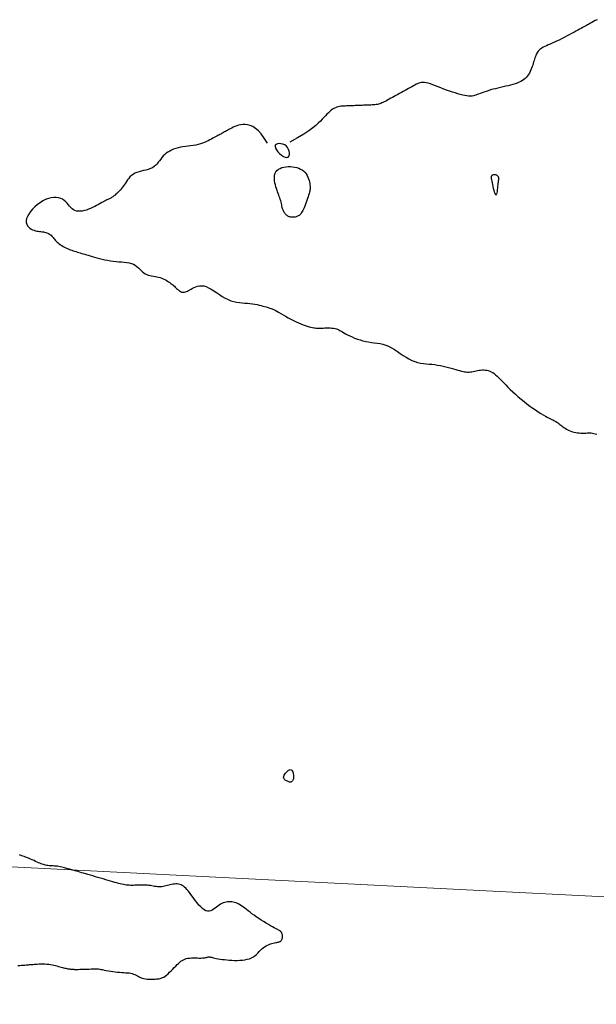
# Model space of a CAD drawing. Header units: millimetres. Extents: x 32690613 to 32693367, y 5343692 to 5344708.
# Tile 66 of 256: x 32692293 to 32692318, y 5343919 to 5343963. Entities that reach past the tile are written whole.
import ezdxf

# ---------------------------------------------------------------- set-up
doc = ezdxf.new("R2010")
doc.units = ezdxf.units.MM
doc.header["$LTSCALE"] = 20
doc.layers.get('0').update_dxf_attribs({"lineweight": 18})
doc.layers.get('Defpoints').update_dxf_attribs({"color": 11, "lineweight": 18})
doc.layers.add('02-DGM_HL_494.00', color=122, linetype='Continuous')
doc.layers.add('02-DGM_HL_494.50', color=132, linetype='Continuous')

# ---------------------------------------------------------------- blocks, each defined once
blk = doc.blocks.new('A$C78070446')
blk.add_line((4469678.22, 5342449.778), (4469455.556, 5342469.755))

msp = doc.modelspace()

# ---------------------------------------------------------------- linework, layer by layer
at = {"layer": '02-DGM_HL_494.00', "elevation": 494, "flags": 128}
for points in [[(32692318.211, 5343962.617), (32692318.131, 5343962.575), (32692318.055, 5343962.535), (32692317.982, 5343962.496), (32692317.914, 5343962.459), (32692317.85, 5343962.424), (32692317.791, 5343962.391), (32692317.736, 5343962.361), (32692317.681, 5343962.331), (32692317.626, 5343962.3), (32692317.568, 5343962.268), (32692317.506, 5343962.234), (32692317.437, 5343962.197), (32692317.361, 5343962.154), (32692317.274, 5343962.107), (32692317.179, 5343962.055), (32692317.078, 5343962), (32692316.971, 5343961.943), (32692316.861, 5343961.885), (32692316.75, 5343961.828), (32692316.639, 5343961.772), (32692316.53, 5343961.719), (32692316.424, 5343961.67), (32692316.323, 5343961.624), (32692316.226, 5343961.582), (32692316.135, 5343961.542), (32692316.05, 5343961.504), (32692315.971, 5343961.468), (32692315.898, 5343961.434), (32692315.833, 5343961.4), (32692315.776, 5343961.366), (32692315.725, 5343961.332), (32692315.681, 5343961.298), (32692315.643, 5343961.262), (32692315.609, 5343961.224), (32692315.579, 5343961.185), (32692315.553, 5343961.142), (32692315.529, 5343961.096), (32692315.508, 5343961.046), (32692315.487, 5343960.993), (32692315.468, 5343960.937), (32692315.448, 5343960.877), (32692315.429, 5343960.815), (32692315.41, 5343960.75), (32692315.39, 5343960.683), (32692315.368, 5343960.614), (32692315.345, 5343960.544), (32692315.32, 5343960.473), (32692315.292, 5343960.402), (32692315.26, 5343960.332), (32692315.225, 5343960.263), (32692315.186, 5343960.197), (32692315.143, 5343960.135), (32692315.094, 5343960.077), (32692315.04, 5343960.024), (32692314.98, 5343959.975), (32692314.914, 5343959.931), (32692314.843, 5343959.891), (32692314.765, 5343959.854), (32692314.682, 5343959.82), (32692314.592, 5343959.788), (32692314.496, 5343959.758), (32692314.394, 5343959.73), (32692314.288, 5343959.703), (32692314.177, 5343959.677), (32692314.064, 5343959.651), (32692313.949, 5343959.625), (32692313.835, 5343959.599), (32692313.722, 5343959.572), (32692313.612, 5343959.544), (32692313.506, 5343959.514), (32692313.404, 5343959.484), (32692313.307, 5343959.453), (32692313.216, 5343959.422), (32692313.13, 5343959.392), (32692313.051, 5343959.363), (32692312.978, 5343959.336), (32692312.913, 5343959.312), (32692312.854, 5343959.29), (32692312.801, 5343959.272), (32692312.751, 5343959.257), (32692312.701, 5343959.246), (32692312.649, 5343959.24), (32692312.593, 5343959.239), (32692312.529, 5343959.243), (32692312.456, 5343959.252), (32692312.372, 5343959.268), (32692312.277, 5343959.289), (32692312.173, 5343959.315), (32692312.062, 5343959.346), (32692311.944, 5343959.382), (32692311.822, 5343959.421), (32692311.697, 5343959.464), (32692311.57, 5343959.51), (32692311.444, 5343959.558), (32692311.318, 5343959.607), (32692311.195, 5343959.656), (32692311.076, 5343959.702), (32692310.963, 5343959.745), (32692310.856, 5343959.783), (32692310.757, 5343959.813), (32692310.668, 5343959.836), (32692310.589, 5343959.848), (32692310.519, 5343959.852), (32692310.456, 5343959.847), (32692310.397, 5343959.836), (32692310.341, 5343959.817), (32692310.287, 5343959.793), (32692310.231, 5343959.765), (32692310.172, 5343959.733), (32692310.108, 5343959.698), (32692310.04, 5343959.66), (32692309.968, 5343959.621), (32692309.893, 5343959.58), (32692309.815, 5343959.537), (32692309.736, 5343959.493), (32692309.655, 5343959.449), (32692309.573, 5343959.404), (32692309.492, 5343959.359), (32692309.411, 5343959.314), (32692309.331, 5343959.271), (32692309.253, 5343959.228), (32692309.178, 5343959.187), (32692309.106, 5343959.147), (32692309.038, 5343959.11), (32692308.974, 5343959.075), (32692308.916, 5343959.042), (32692308.861, 5343959.013), (32692308.809, 5343958.986), (32692308.76, 5343958.962), (32692308.712, 5343958.941), (32692308.664, 5343958.922), (32692308.615, 5343958.905), (32692308.565, 5343958.892), (32692308.512, 5343958.881), (32692308.456, 5343958.871), (32692308.399, 5343958.864), (32692308.34, 5343958.859), (32692308.28, 5343958.854), (32692308.218, 5343958.851), (32692308.156, 5343958.848), (32692308.094, 5343958.846), (32692308.031, 5343958.843), (32692307.969, 5343958.841), (32692307.906, 5343958.838), (32692307.844, 5343958.836), (32692307.781, 5343958.833), (32692307.719, 5343958.831), (32692307.657, 5343958.828), (32692307.594, 5343958.826), (32692307.532, 5343958.824), (32692307.469, 5343958.821), (32692307.407, 5343958.819), (32692307.344, 5343958.816), (32692307.282, 5343958.814), (32692307.219, 5343958.811), (32692307.157, 5343958.809), (32692307.095, 5343958.807), (32692307.032, 5343958.804), (32692306.97, 5343958.8), (32692306.907, 5343958.795), (32692306.845, 5343958.786), (32692306.783, 5343958.774), (32692306.721, 5343958.757), (32692306.66, 5343958.734), (32692306.598, 5343958.704), (32692306.537, 5343958.666), (32692306.476, 5343958.621), (32692306.414, 5343958.57), (32692306.35, 5343958.512), (32692306.285, 5343958.448), (32692306.218, 5343958.378), (32692306.148, 5343958.304), (32692306.075, 5343958.225), (32692305.997, 5343958.141), (32692305.906, 5343958.051), (32692305.796, 5343957.951), (32692305.657, 5343957.838), (32692305.482, 5343957.711), (32692305.262, 5343957.565), (32692304.989, 5343957.399), (32692304.655, 5343957.21)], [(32692303.656, 5343957.171), (32692303.522, 5343957.393), (32692303.391, 5343957.573), (32692303.262, 5343957.714), (32692303.137, 5343957.821), (32692303.015, 5343957.899), (32692302.898, 5343957.951), (32692302.786, 5343957.981), (32692302.678, 5343957.995), (32692302.577, 5343957.995), (32692302.481, 5343957.984), (32692302.39, 5343957.965), (32692302.305, 5343957.938), (32692302.226, 5343957.907), (32692302.152, 5343957.872), (32692302.083, 5343957.837), (32692302.019, 5343957.802), (32692301.96, 5343957.77), (32692301.906, 5343957.74), (32692301.855, 5343957.712), (32692301.808, 5343957.686), (32692301.763, 5343957.661), (32692301.72, 5343957.638), (32692301.679, 5343957.615), (32692301.638, 5343957.593), (32692301.597, 5343957.57), (32692301.555, 5343957.547), (32692301.512, 5343957.524), (32692301.468, 5343957.499), (32692301.42, 5343957.473), (32692301.37, 5343957.445), (32692301.316, 5343957.415), (32692301.257, 5343957.383), (32692301.193, 5343957.348), (32692301.124, 5343957.311), (32692301.05, 5343957.274), (32692300.971, 5343957.236), (32692300.886, 5343957.2), (32692300.796, 5343957.166), (32692300.701, 5343957.134), (32692300.6, 5343957.107), (32692300.495, 5343957.085), (32692300.385, 5343957.066), (32692300.272, 5343957.049), (32692300.158, 5343957.034), (32692300.045, 5343957.019), (32692299.932, 5343957.003), (32692299.822, 5343956.984), (32692299.716, 5343956.962), (32692299.616, 5343956.934), (32692299.521, 5343956.902), (32692299.431, 5343956.864), (32692299.347, 5343956.822), (32692299.268, 5343956.775), (32692299.194, 5343956.722), (32692299.126, 5343956.665), (32692299.063, 5343956.602), (32692299.006, 5343956.535), (32692298.951, 5343956.465), (32692298.899, 5343956.394), (32692298.845, 5343956.323), (32692298.789, 5343956.255), (32692298.728, 5343956.191), (32692298.66, 5343956.133), (32692298.583, 5343956.083), (32692298.497, 5343956.043), (32692298.402, 5343956.01), (32692298.301, 5343955.983), (32692298.198, 5343955.958), (32692298.094, 5343955.933), (32692297.993, 5343955.907), (32692297.896, 5343955.876), (32692297.808, 5343955.838), (32692297.728, 5343955.791), (32692297.657, 5343955.736), (32692297.594, 5343955.676), (32692297.538, 5343955.611), (32692297.486, 5343955.543), (32692297.438, 5343955.474), (32692297.392, 5343955.406), (32692297.347, 5343955.34), (32692297.303, 5343955.278), (32692297.259, 5343955.219), (32692297.215, 5343955.164), (32692297.171, 5343955.113), (32692297.129, 5343955.066), (32692297.087, 5343955.022), (32692297.047, 5343954.982), (32692297.008, 5343954.945), (32692296.972, 5343954.911), (32692296.936, 5343954.88), (32692296.902, 5343954.852), (32692296.87, 5343954.827), (32692296.838, 5343954.804), (32692296.807, 5343954.783), (32692296.776, 5343954.764), (32692296.745, 5343954.747), (32692296.714, 5343954.73), (32692296.683, 5343954.714), (32692296.649, 5343954.698), (32692296.612, 5343954.681), (32692296.572, 5343954.661), (32692296.527, 5343954.638), (32692296.476, 5343954.612), (32692296.418, 5343954.581), (32692296.353, 5343954.545), (32692296.282, 5343954.504), (32692296.204, 5343954.461), (32692296.122, 5343954.416), (32692296.036, 5343954.372), (32692295.947, 5343954.328), (32692295.856, 5343954.287), (32692295.764, 5343954.25), (32692295.671, 5343954.217), (32692295.58, 5343954.192), (32692295.49, 5343954.173), (32692295.402, 5343954.162), (32692295.318, 5343954.161), (32692295.239, 5343954.17), (32692295.165, 5343954.191), (32692295.098, 5343954.224), (32692295.037, 5343954.269), (32692294.981, 5343954.324), (32692294.928, 5343954.387), (32692294.875, 5343954.453), (32692294.82, 5343954.52), (32692294.761, 5343954.584), (32692294.695, 5343954.642), (32692294.621, 5343954.691), (32692294.535, 5343954.729), (32692294.44, 5343954.754), (32692294.337, 5343954.766), (32692294.227, 5343954.765), (32692294.111, 5343954.749), (32692293.992, 5343954.72), (32692293.87, 5343954.675), (32692293.748, 5343954.616), (32692293.626, 5343954.541), (32692293.508, 5343954.454), (32692293.396, 5343954.357), (32692293.293, 5343954.254), (32692293.202, 5343954.147), (32692293.125, 5343954.04), (32692293.066, 5343953.936), (32692293.028, 5343953.837), (32692293.011, 5343953.746), (32692293.015, 5343953.664), (32692293.036, 5343953.591), (32692293.071, 5343953.526), (32692293.118, 5343953.469), (32692293.173, 5343953.42), (32692293.234, 5343953.38), (32692293.297, 5343953.347), (32692293.361, 5343953.322), (32692293.424, 5343953.303), (32692293.486, 5343953.29), (32692293.546, 5343953.28), (32692293.606, 5343953.273), (32692293.664, 5343953.268), (32692293.72, 5343953.262), (32692293.773, 5343953.254), (32692293.825, 5343953.245), (32692293.873, 5343953.232), (32692293.919, 5343953.217), (32692293.963, 5343953.199), (32692294.004, 5343953.179), (32692294.043, 5343953.156), (32692294.079, 5343953.13), (32692294.113, 5343953.101), (32692294.144, 5343953.07), (32692294.174, 5343953.036), (32692294.203, 5343953), (32692294.233, 5343952.963), (32692294.264, 5343952.925), (32692294.297, 5343952.885), (32692294.334, 5343952.845), (32692294.375, 5343952.805), (32692294.42, 5343952.766), (32692294.471, 5343952.726), (32692294.525, 5343952.688), (32692294.582, 5343952.65), (32692294.642, 5343952.614), (32692294.704, 5343952.58), (32692294.767, 5343952.547), (32692294.831, 5343952.517), (32692294.894, 5343952.49), (32692294.958, 5343952.465), (32692295.021, 5343952.441), (32692295.085, 5343952.42), (32692295.148, 5343952.399), (32692295.211, 5343952.38), (32692295.275, 5343952.361), (32692295.338, 5343952.343), (32692295.401, 5343952.324), (32692295.466, 5343952.305), (32692295.532, 5343952.286), (32692295.602, 5343952.266), (32692295.675, 5343952.245), (32692295.753, 5343952.222), (32692295.837, 5343952.198), (32692295.928, 5343952.171), (32692296.027, 5343952.143), (32692296.133, 5343952.113), (32692296.244, 5343952.082), (32692296.36, 5343952.052), (32692296.481, 5343952.024), (32692296.604, 5343951.998), (32692296.728, 5343951.975), (32692296.854, 5343951.957), (32692296.98, 5343951.943), (32692297.104, 5343951.933), (32692297.225, 5343951.924), (32692297.342, 5343951.914), (32692297.455, 5343951.901), (32692297.561, 5343951.883), (32692297.659, 5343951.859), (32692297.749, 5343951.825), (32692297.829, 5343951.782), (32692297.901, 5343951.73), (32692297.967, 5343951.673), (32692298.028, 5343951.614), (32692298.087, 5343951.554), (32692298.145, 5343951.497), (32692298.204, 5343951.445), (32692298.266, 5343951.401), (32692298.332, 5343951.366), (32692298.402, 5343951.341), (32692298.476, 5343951.322), (32692298.551, 5343951.308), (32692298.627, 5343951.296), (32692298.704, 5343951.285), (32692298.78, 5343951.273), (32692298.855, 5343951.257), (32692298.928, 5343951.236), (32692298.997, 5343951.211), (32692299.065, 5343951.183), (32692299.129, 5343951.151), (32692299.19, 5343951.118), (32692299.247, 5343951.083), (32692299.301, 5343951.047), (32692299.351, 5343951.012), (32692299.398, 5343950.978), (32692299.441, 5343950.945), (32692299.48, 5343950.913), (32692299.518, 5343950.881), (32692299.553, 5343950.851), (32692299.587, 5343950.82), (32692299.62, 5343950.79), (32692299.653, 5343950.76), (32692299.685, 5343950.73), (32692299.718, 5343950.701), (32692299.751, 5343950.674), (32692299.784, 5343950.649), (32692299.818, 5343950.627), (32692299.852, 5343950.609), (32692299.888, 5343950.597), (32692299.924, 5343950.59), (32692299.961, 5343950.589), (32692300, 5343950.595), (32692300.041, 5343950.606), (32692300.084, 5343950.622), (32692300.131, 5343950.643), (32692300.181, 5343950.668), (32692300.235, 5343950.697), (32692300.294, 5343950.729), (32692300.357, 5343950.764), (32692300.426, 5343950.798), (32692300.501, 5343950.83), (32692300.581, 5343950.855), (32692300.666, 5343950.872), (32692300.757, 5343950.876), (32692300.854, 5343950.866), (32692300.956, 5343950.839), (32692301.065, 5343950.791), (32692301.179, 5343950.728), (32692301.297, 5343950.654), (32692301.419, 5343950.572), (32692301.543, 5343950.487), (32692301.669, 5343950.405), (32692301.797, 5343950.329), (32692301.924, 5343950.265), (32692302.051, 5343950.215), (32692302.177, 5343950.178), (32692302.302, 5343950.151), (32692302.424, 5343950.133), (32692302.545, 5343950.121), (32692302.663, 5343950.112), (32692302.778, 5343950.104), (32692302.89, 5343950.094), (32692302.998, 5343950.081), (32692303.101, 5343950.064), (32692303.2, 5343950.045), (32692303.294, 5343950.025), (32692303.382, 5343950.003), (32692303.463, 5343949.982), (32692303.538, 5343949.961), (32692303.605, 5343949.941), (32692303.664, 5343949.924), (32692303.719, 5343949.907), (32692303.77, 5343949.89), (32692303.821, 5343949.872), (32692303.874, 5343949.85), (32692303.932, 5343949.823), (32692303.996, 5343949.791), (32692304.071, 5343949.751), (32692304.156, 5343949.703), (32692304.252, 5343949.649), (32692304.356, 5343949.589), (32692304.465, 5343949.527), (32692304.579, 5343949.463), (32692304.694, 5343949.4), (32692304.81, 5343949.34), (32692304.923, 5343949.284), (32692305.032, 5343949.234), (32692305.137, 5343949.19), (32692305.237, 5343949.152), (32692305.331, 5343949.119), (32692305.419, 5343949.091), (32692305.5, 5343949.068), (32692305.575, 5343949.049), (32692305.642, 5343949.034), (32692305.701, 5343949.023), (32692305.754, 5343949.014), (32692305.804, 5343949.009), (32692305.851, 5343949.006), (32692305.898, 5343949.005), (32692305.948, 5343949.005), (32692306.001, 5343949.006), (32692306.06, 5343949.009), (32692306.126, 5343949.011), (32692306.198, 5343949.013), (32692306.273, 5343949.015), (32692306.351, 5343949.015), (32692306.429, 5343949.013), (32692306.505, 5343949.008), (32692306.578, 5343949.001), (32692306.644, 5343948.99), (32692306.704, 5343948.975), (32692306.758, 5343948.955), (32692306.81, 5343948.932), (32692306.861, 5343948.904), (32692306.915, 5343948.873), (32692306.973, 5343948.838), (32692307.037, 5343948.8), (32692307.112, 5343948.758), (32692307.197, 5343948.713), (32692307.293, 5343948.665), (32692307.398, 5343948.617), (32692307.51, 5343948.57), (32692307.628, 5343948.525), (32692307.75, 5343948.484), (32692307.875, 5343948.447), (32692308.001, 5343948.417), (32692308.127, 5343948.394), (32692308.253, 5343948.376), (32692308.378, 5343948.36), (32692308.504, 5343948.343), (32692308.63, 5343948.322), (32692308.756, 5343948.294), (32692308.883, 5343948.257), (32692309.01, 5343948.207), (32692309.137, 5343948.142), (32692309.266, 5343948.065), (32692309.394, 5343947.981), (32692309.522, 5343947.893), (32692309.651, 5343947.805), (32692309.779, 5343947.721), (32692309.907, 5343947.644), (32692310.035, 5343947.579), (32692310.162, 5343947.529), (32692310.289, 5343947.492), (32692310.415, 5343947.465), (32692310.541, 5343947.446), (32692310.666, 5343947.433), (32692310.792, 5343947.421), (32692310.917, 5343947.41), (32692311.043, 5343947.396), (32692311.169, 5343947.378), (32692311.293, 5343947.355), (32692311.417, 5343947.329), (32692311.537, 5343947.301), (32692311.653, 5343947.271), (32692311.764, 5343947.241), (32692311.87, 5343947.211), (32692311.969, 5343947.182), (32692312.06, 5343947.156), (32692312.144, 5343947.132), (32692312.222, 5343947.112), (32692312.295, 5343947.094), (32692312.364, 5343947.081), (32692312.43, 5343947.071), (32692312.494, 5343947.067), (32692312.557, 5343947.066), (32692312.619, 5343947.071), (32692312.682, 5343947.08), (32692312.744, 5343947.092), (32692312.807, 5343947.105), (32692312.871, 5343947.12), (32692312.935, 5343947.133), (32692313, 5343947.145), (32692313.066, 5343947.154), (32692313.133, 5343947.159), (32692313.201, 5343947.159), (32692313.27, 5343947.155), (32692313.339, 5343947.145), (32692313.407, 5343947.13), (32692313.475, 5343947.108), (32692313.541, 5343947.079), (32692313.606, 5343947.044), (32692313.67, 5343947.001), (32692313.732, 5343946.951), (32692313.796, 5343946.893), (32692313.862, 5343946.828), (32692313.931, 5343946.757), (32692314.006, 5343946.679), (32692314.087, 5343946.594), (32692314.176, 5343946.502), (32692314.273, 5343946.405), (32692314.378, 5343946.302), (32692314.491, 5343946.196), (32692314.609, 5343946.088), (32692314.731, 5343945.98), (32692314.857, 5343945.872), (32692314.985, 5343945.767), (32692315.114, 5343945.665), (32692315.242, 5343945.569), (32692315.369, 5343945.478), (32692315.493, 5343945.393), (32692315.612, 5343945.315), (32692315.725, 5343945.243), (32692315.83, 5343945.179), (32692315.927, 5343945.123), (32692316.012, 5343945.075), (32692316.087, 5343945.035), (32692316.15, 5343945.003), (32692316.205, 5343944.976), (32692316.252, 5343944.954), (32692316.293, 5343944.935), (32692316.329, 5343944.917), (32692316.363, 5343944.9), (32692316.395, 5343944.881), (32692316.427, 5343944.86), (32692316.46, 5343944.837), (32692316.494, 5343944.812), (32692316.529, 5343944.784), (32692316.567, 5343944.755), (32692316.607, 5343944.723), (32692316.65, 5343944.691), (32692316.696, 5343944.657), (32692316.746, 5343944.622), (32692316.8, 5343944.586), (32692316.858, 5343944.551), (32692316.919, 5343944.518), (32692316.983, 5343944.486), (32692317.05, 5343944.457), (32692317.12, 5343944.432), (32692317.192, 5343944.412), (32692317.267, 5343944.397), (32692317.343, 5343944.386), (32692317.42, 5343944.379), (32692317.496, 5343944.375), (32692317.571, 5343944.374), (32692317.643, 5343944.375), (32692317.712, 5343944.377), (32692317.777, 5343944.379), (32692317.837, 5343944.381), (32692317.894, 5343944.382), (32692317.95, 5343944.38), (32692318.007, 5343944.374), (32692318.066, 5343944.363), (32692318.13, 5343944.346), (32692318.201, 5343944.321)]]:
    msp.add_lwpolyline(points, dxfattribs=at)
for points in [[(32692304.495, 5343957.037), (32692304.424, 5343957.089), (32692304.343, 5343957.125), (32692304.259, 5343957.145), (32692304.178, 5343957.15), (32692304.105, 5343957.139), (32692304.046, 5343957.113), (32692304.008, 5343957.073), (32692303.995, 5343957.018), (32692304.013, 5343956.949), (32692304.056, 5343956.871), (32692304.119, 5343956.791), (32692304.195, 5343956.713), (32692304.279, 5343956.643), (32692304.364, 5343956.586), (32692304.445, 5343956.549), (32692304.514, 5343956.537), (32692304.569, 5343956.554), (32692304.606, 5343956.596), (32692304.627, 5343956.656), (32692304.632, 5343956.73), (32692304.621, 5343956.81), (32692304.594, 5343956.892), (32692304.552, 5343956.97)], [(32692304.227, 5343954.691), (32692304.206, 5343954.753), (32692304.184, 5343954.816), (32692304.16, 5343954.879), (32692304.135, 5343954.945), (32692304.109, 5343955.013), (32692304.083, 5343955.085), (32692304.058, 5343955.16), (32692304.033, 5343955.24), (32692304.01, 5343955.325), (32692303.99, 5343955.413), (32692303.974, 5343955.502), (32692303.966, 5343955.592), (32692303.965, 5343955.679), (32692303.975, 5343955.761), (32692303.996, 5343955.838), (32692304.031, 5343955.907), (32692304.08, 5343955.966), (32692304.143, 5343956.016), (32692304.217, 5343956.057), (32692304.299, 5343956.089), (32692304.389, 5343956.112), (32692304.483, 5343956.127), (32692304.58, 5343956.135), (32692304.677, 5343956.135), (32692304.773, 5343956.128), (32692304.867, 5343956.113), (32692304.957, 5343956.092), (32692305.042, 5343956.063), (32692305.123, 5343956.027), (32692305.197, 5343955.985), (32692305.264, 5343955.935), (32692305.323, 5343955.878), (32692305.373, 5343955.814), (32692305.415, 5343955.746), (32692305.449, 5343955.673), (32692305.477, 5343955.6), (32692305.499, 5343955.527), (32692305.515, 5343955.456), (32692305.528, 5343955.389), (32692305.537, 5343955.329), (32692305.543, 5343955.276), (32692305.547, 5343955.228), (32692305.547, 5343955.184), (32692305.544, 5343955.141), (32692305.538, 5343955.098), (32692305.529, 5343955.052), (32692305.516, 5343955), (32692305.5, 5343954.941), (32692305.48, 5343954.874), (32692305.456, 5343954.799), (32692305.43, 5343954.719), (32692305.402, 5343954.636), (32692305.373, 5343954.552), (32692305.343, 5343954.469), (32692305.313, 5343954.391), (32692305.283, 5343954.318), (32692305.254, 5343954.253), (32692305.225, 5343954.195), (32692305.198, 5343954.145), (32692305.17, 5343954.101), (32692305.142, 5343954.062), (32692305.114, 5343954.029), (32692305.085, 5343954.001), (32692305.055, 5343953.977), (32692305.024, 5343953.957), (32692304.992, 5343953.94), (32692304.959, 5343953.927), (32692304.926, 5343953.916), (32692304.891, 5343953.908), (32692304.857, 5343953.903), (32692304.822, 5343953.9), (32692304.788, 5343953.898), (32692304.753, 5343953.899), (32692304.719, 5343953.902), (32692304.686, 5343953.907), (32692304.653, 5343953.914), (32692304.62, 5343953.924), (32692304.589, 5343953.936), (32692304.559, 5343953.951), (32692304.53, 5343953.969), (32692304.502, 5343953.991), (32692304.475, 5343954.015), (32692304.45, 5343954.043), (32692304.426, 5343954.074), (32692304.404, 5343954.109), (32692304.383, 5343954.147), (32692304.364, 5343954.189), (32692304.347, 5343954.235), (32692304.331, 5343954.284), (32692304.317, 5343954.336), (32692304.303, 5343954.391), (32692304.29, 5343954.449), (32692304.276, 5343954.508), (32692304.261, 5343954.568), (32692304.245, 5343954.63)], [(32692313.708, 5343955.786), (32692313.729, 5343955.782), (32692313.749, 5343955.776), (32692313.768, 5343955.768), (32692313.786, 5343955.758), (32692313.802, 5343955.746), (32692313.817, 5343955.733), (32692313.829, 5343955.719), (32692313.84, 5343955.704), (32692313.848, 5343955.689), (32692313.855, 5343955.673), (32692313.859, 5343955.656), (32692313.862, 5343955.64), (32692313.864, 5343955.623), (32692313.864, 5343955.607), (32692313.863, 5343955.591), (32692313.862, 5343955.575), (32692313.859, 5343955.56), (32692313.856, 5343955.544), (32692313.852, 5343955.525), (32692313.848, 5343955.502), (32692313.843, 5343955.473), (32692313.838, 5343955.436), (32692313.832, 5343955.39), (32692313.826, 5343955.333), (32692313.819, 5343955.265), (32692313.812, 5343955.19), (32692313.803, 5343955.112), (32692313.794, 5343955.038), (32692313.784, 5343954.973), (32692313.771, 5343954.921), (32692313.758, 5343954.888), (32692313.742, 5343954.88), (32692313.724, 5343954.899), (32692313.704, 5343954.943), (32692313.684, 5343955.006), (32692313.663, 5343955.083), (32692313.642, 5343955.169), (32692313.622, 5343955.257), (32692313.604, 5343955.344), (32692313.587, 5343955.424), (32692313.573, 5343955.493), (32692313.562, 5343955.55), (32692313.553, 5343955.597), (32692313.548, 5343955.636), (32692313.545, 5343955.668), (32692313.546, 5343955.693), (32692313.55, 5343955.714), (32692313.558, 5343955.732), (32692313.57, 5343955.746), (32692313.585, 5343955.759), (32692313.602, 5343955.77), (32692313.621, 5343955.778), (32692313.642, 5343955.783), (32692313.664, 5343955.787), (32692313.686, 5343955.788)]]:
    msp.add_lwpolyline(points, close=True, dxfattribs=at)
at = {"layer": '02-DGM_HL_494.50', "elevation": 494.5, "flags": 128}
msp.add_lwpolyline([(32692304.814, 5343929.237), (32692304.814, 5343929.192), (32692304.811, 5343929.151), (32692304.806, 5343929.114), (32692304.797, 5343929.081), (32692304.786, 5343929.052), (32692304.773, 5343929.027), (32692304.757, 5343929.007), (32692304.74, 5343928.992), (32692304.721, 5343928.981), (32692304.7, 5343928.974), (32692304.678, 5343928.972), (32692304.653, 5343928.973), (32692304.627, 5343928.977), (32692304.6, 5343928.985), (32692304.57, 5343928.996), (32692304.539, 5343929.009), (32692304.507, 5343929.025), (32692304.475, 5343929.043), (32692304.444, 5343929.064), (32692304.417, 5343929.089), (32692304.396, 5343929.117), (32692304.381, 5343929.149), (32692304.376, 5343929.186), (32692304.381, 5343929.228), (32692304.397, 5343929.274), (32692304.424, 5343929.323), (32692304.458, 5343929.372), (32692304.498, 5343929.418), (32692304.542, 5343929.459), (32692304.586, 5343929.492), (32692304.629, 5343929.514), (32692304.669, 5343929.523), (32692304.704, 5343929.517), (32692304.733, 5343929.497), (32692304.758, 5343929.467), (32692304.777, 5343929.428), (32692304.792, 5343929.383), (32692304.803, 5343929.335), (32692304.81, 5343929.285)], close=True, dxfattribs=at)
msp.add_lwpolyline([(32692292.648, 5343920.881), (32692292.732, 5343920.885), (32692292.813, 5343920.889), (32692292.889, 5343920.893), (32692292.958, 5343920.898), (32692293.018, 5343920.903), (32692293.07, 5343920.907), (32692293.118, 5343920.912), (32692293.162, 5343920.917), (32692293.207, 5343920.922), (32692293.253, 5343920.927), (32692293.304, 5343920.931), (32692293.363, 5343920.936), (32692293.429, 5343920.94), (32692293.504, 5343920.944), (32692293.584, 5343920.947), (32692293.669, 5343920.949), (32692293.755, 5343920.948), (32692293.843, 5343920.946), (32692293.929, 5343920.941), (32692294.013, 5343920.934), (32692294.093, 5343920.923), (32692294.168, 5343920.909), (32692294.239, 5343920.894), (32692294.307, 5343920.876), (32692294.373, 5343920.859), (32692294.435, 5343920.84), (32692294.495, 5343920.823), (32692294.553, 5343920.806), (32692294.61, 5343920.791), (32692294.665, 5343920.777), (32692294.717, 5343920.765), (32692294.767, 5343920.755), (32692294.813, 5343920.746), (32692294.856, 5343920.738), (32692294.894, 5343920.732), (32692294.928, 5343920.727), (32692294.957, 5343920.723), (32692294.982, 5343920.72), (32692295.003, 5343920.718), (32692295.021, 5343920.717), (32692295.036, 5343920.716), (32692295.05, 5343920.715), (32692295.063, 5343920.715), (32692295.076, 5343920.714), (32692295.089, 5343920.713), (32692295.104, 5343920.712), (32692295.122, 5343920.711), (32692295.145, 5343920.71), (32692295.174, 5343920.709), (32692295.211, 5343920.709), (32692295.257, 5343920.709), (32692295.314, 5343920.71), (32692295.382, 5343920.711), (32692295.459, 5343920.714), (32692295.542, 5343920.716), (32692295.628, 5343920.719), (32692295.715, 5343920.722), (32692295.798, 5343920.725), (32692295.875, 5343920.728), (32692295.943, 5343920.731), (32692296, 5343920.733), (32692296.048, 5343920.735), (32692296.089, 5343920.735), (32692296.128, 5343920.734), (32692296.167, 5343920.731), (32692296.209, 5343920.726), (32692296.257, 5343920.718), (32692296.314, 5343920.708), (32692296.383, 5343920.696), (32692296.462, 5343920.681), (32692296.55, 5343920.664), (32692296.643, 5343920.647), (32692296.742, 5343920.63), (32692296.842, 5343920.614), (32692296.943, 5343920.6), (32692297.042, 5343920.589), (32692297.138, 5343920.58), (32692297.23, 5343920.574), (32692297.318, 5343920.568), (32692297.402, 5343920.563), (32692297.482, 5343920.557), (32692297.557, 5343920.549), (32692297.627, 5343920.537), (32692297.693, 5343920.521), (32692297.754, 5343920.501), (32692297.811, 5343920.476), (32692297.866, 5343920.448), (32692297.92, 5343920.419), (32692297.973, 5343920.39), (32692298.028, 5343920.362), (32692298.085, 5343920.338), (32692298.146, 5343920.317), (32692298.212, 5343920.301), (32692298.281, 5343920.29), (32692298.353, 5343920.283), (32692298.425, 5343920.279), (32692298.498, 5343920.278), (32692298.57, 5343920.279), (32692298.638, 5343920.28), (32692298.703, 5343920.283), (32692298.763, 5343920.285), (32692298.819, 5343920.289), (32692298.873, 5343920.295), (32692298.925, 5343920.305), (32692298.977, 5343920.321), (32692299.029, 5343920.343), (32692299.084, 5343920.372), (32692299.143, 5343920.411), (32692299.206, 5343920.46), (32692299.273, 5343920.518), (32692299.342, 5343920.582), (32692299.412, 5343920.649), (32692299.482, 5343920.719), (32692299.55, 5343920.789), (32692299.617, 5343920.856), (32692299.679, 5343920.919), (32692299.737, 5343920.975), (32692299.792, 5343921.025), (32692299.845, 5343921.068), (32692299.898, 5343921.106), (32692299.953, 5343921.137), (32692300.011, 5343921.163), (32692300.075, 5343921.183), (32692300.145, 5343921.197), (32692300.223, 5343921.206), (32692300.306, 5343921.212), (32692300.394, 5343921.213), (32692300.482, 5343921.213), (32692300.569, 5343921.212), (32692300.651, 5343921.21), (32692300.728, 5343921.209), (32692300.796, 5343921.211), (32692300.853, 5343921.214), (32692300.9, 5343921.22), (32692300.939, 5343921.228), (32692300.971, 5343921.236), (32692300.997, 5343921.244), (32692301.02, 5343921.251), (32692301.04, 5343921.257), (32692301.06, 5343921.261), (32692301.079, 5343921.261), (32692301.101, 5343921.259), (32692301.125, 5343921.255), (32692301.154, 5343921.249), (32692301.188, 5343921.24), (32692301.229, 5343921.23), (32692301.278, 5343921.219), (32692301.336, 5343921.206), (32692301.404, 5343921.192), (32692301.482, 5343921.178), (32692301.568, 5343921.164), (32692301.661, 5343921.151), (32692301.761, 5343921.138), (32692301.867, 5343921.127), (32692301.977, 5343921.117), (32692302.09, 5343921.11), (32692302.206, 5343921.106), (32692302.323, 5343921.105), (32692302.439, 5343921.108), (32692302.554, 5343921.116), (32692302.664, 5343921.131), (32692302.77, 5343921.152), (32692302.868, 5343921.18), (32692302.959, 5343921.216), (32692303.04, 5343921.261), (32692303.114, 5343921.314), (32692303.18, 5343921.371), (32692303.242, 5343921.431), (32692303.301, 5343921.492), (32692303.359, 5343921.552), (32692303.416, 5343921.61), (32692303.475, 5343921.662), (32692303.537, 5343921.708), (32692303.602, 5343921.747), (32692303.667, 5343921.781), (32692303.733, 5343921.81), (32692303.798, 5343921.833), (32692303.861, 5343921.853), (32692303.92, 5343921.869), (32692303.975, 5343921.882), (32692304.025, 5343921.892), (32692304.071, 5343921.9), (32692304.111, 5343921.908), (32692304.147, 5343921.915), (32692304.179, 5343921.923), (32692304.207, 5343921.933), (32692304.232, 5343921.945), (32692304.253, 5343921.959), (32692304.272, 5343921.977), (32692304.288, 5343921.999), (32692304.301, 5343922.023), (32692304.312, 5343922.05), (32692304.32, 5343922.079), (32692304.325, 5343922.109), (32692304.328, 5343922.139), (32692304.328, 5343922.171), (32692304.326, 5343922.202), (32692304.321, 5343922.232), (32692304.313, 5343922.262), (32692304.303, 5343922.291), (32692304.29, 5343922.319), (32692304.275, 5343922.344), (32692304.257, 5343922.368), (32692304.236, 5343922.389), (32692304.213, 5343922.408), (32692304.186, 5343922.426), (32692304.155, 5343922.444), (32692304.117, 5343922.463), (32692304.072, 5343922.485), (32692304.019, 5343922.512), (32692303.955, 5343922.544), (32692303.881, 5343922.584), (32692303.796, 5343922.632), (32692303.701, 5343922.687), (32692303.599, 5343922.748), (32692303.492, 5343922.814), (32692303.383, 5343922.883), (32692303.275, 5343922.953), (32692303.169, 5343923.024), (32692303.069, 5343923.094), (32692302.976, 5343923.162), (32692302.891, 5343923.228), (32692302.811, 5343923.29), (32692302.736, 5343923.349), (32692302.665, 5343923.404), (32692302.598, 5343923.455), (32692302.532, 5343923.502), (32692302.468, 5343923.543), (32692302.404, 5343923.58), (32692302.34, 5343923.611), (32692302.276, 5343923.638), (32692302.213, 5343923.659), (32692302.15, 5343923.674), (32692302.087, 5343923.685), (32692302.024, 5343923.69), (32692301.962, 5343923.69), (32692301.899, 5343923.685), (32692301.837, 5343923.675), (32692301.775, 5343923.66), (32692301.713, 5343923.639), (32692301.652, 5343923.613), (32692301.591, 5343923.582), (32692301.529, 5343923.546), (32692301.468, 5343923.504), (32692301.408, 5343923.458), (32692301.347, 5343923.411), (32692301.285, 5343923.365), (32692301.222, 5343923.325), (32692301.157, 5343923.293), (32692301.09, 5343923.275), (32692301.021, 5343923.272), (32692300.949, 5343923.29), (32692300.873, 5343923.329), (32692300.795, 5343923.388), (32692300.716, 5343923.462), (32692300.636, 5343923.548), (32692300.558, 5343923.642), (32692300.482, 5343923.74), (32692300.408, 5343923.839), (32692300.34, 5343923.933), (32692300.276, 5343924.02), (32692300.217, 5343924.1), (32692300.162, 5343924.172), (32692300.109, 5343924.237), (32692300.058, 5343924.293), (32692300.007, 5343924.342), (32692299.956, 5343924.383), (32692299.904, 5343924.416), (32692299.85, 5343924.442), (32692299.793, 5343924.46), (32692299.735, 5343924.471), (32692299.676, 5343924.477), (32692299.615, 5343924.477), (32692299.554, 5343924.473), (32692299.492, 5343924.465), (32692299.43, 5343924.453), (32692299.368, 5343924.439), (32692299.306, 5343924.424), (32692299.244, 5343924.407), (32692299.182, 5343924.392), (32692299.12, 5343924.377), (32692299.058, 5343924.365), (32692298.996, 5343924.355), (32692298.934, 5343924.351), (32692298.871, 5343924.351), (32692298.808, 5343924.355), (32692298.745, 5343924.362), (32692298.682, 5343924.372), (32692298.62, 5343924.383), (32692298.557, 5343924.394), (32692298.494, 5343924.405), (32692298.431, 5343924.414), (32692298.368, 5343924.421), (32692298.305, 5343924.425), (32692298.242, 5343924.428), (32692298.18, 5343924.429), (32692298.117, 5343924.428), (32692298.055, 5343924.427), (32692297.992, 5343924.425), (32692297.93, 5343924.423), (32692297.867, 5343924.42), (32692297.805, 5343924.418), (32692297.743, 5343924.417), (32692297.68, 5343924.416), (32692297.617, 5343924.417), (32692297.555, 5343924.42), (32692297.492, 5343924.424), (32692297.429, 5343924.431), (32692297.366, 5343924.44), (32692297.302, 5343924.452), (32692297.236, 5343924.466), (32692297.167, 5343924.483), (32692297.093, 5343924.502), (32692297.015, 5343924.524), (32692296.931, 5343924.548), (32692296.84, 5343924.575), (32692296.741, 5343924.603), (32692296.636, 5343924.634), (32692296.526, 5343924.666), (32692296.413, 5343924.699), (32692296.297, 5343924.732), (32692296.181, 5343924.766), (32692296.067, 5343924.799), (32692295.954, 5343924.832), (32692295.845, 5343924.863), (32692295.741, 5343924.894), (32692295.642, 5343924.922), (32692295.548, 5343924.95), (32692295.46, 5343924.975), (32692295.379, 5343924.999), (32692295.304, 5343925.021), (32692295.237, 5343925.04), (32692295.178, 5343925.057), (32692295.124, 5343925.073), (32692295.076, 5343925.087), (32692295.031, 5343925.1), (32692294.989, 5343925.112), (32692294.946, 5343925.125), (32692294.903, 5343925.137), (32692294.858, 5343925.15), (32692294.808, 5343925.165), (32692294.755, 5343925.18), (32692294.7, 5343925.195), (32692294.641, 5343925.21), (32692294.581, 5343925.224), (32692294.52, 5343925.237), (32692294.457, 5343925.248), (32692294.395, 5343925.257), (32692294.332, 5343925.264), (32692294.27, 5343925.269), (32692294.208, 5343925.273), (32692294.147, 5343925.275), (32692294.088, 5343925.278), (32692294.03, 5343925.282), (32692293.974, 5343925.287), (32692293.921, 5343925.294), (32692293.869, 5343925.304), (32692293.819, 5343925.317), (32692293.77, 5343925.332), (32692293.72, 5343925.349), (32692293.669, 5343925.369), (32692293.616, 5343925.392), (32692293.559, 5343925.417), (32692293.498, 5343925.445), (32692293.431, 5343925.475), (32692293.36, 5343925.507), (32692293.283, 5343925.54), (32692293.201, 5343925.576), (32692293.113, 5343925.612), (32692293.021, 5343925.649), (32692292.923, 5343925.686), (32692292.82, 5343925.724), (32692292.712, 5343925.761)], dxfattribs=at)

# ---------------------------------------------------------------- block references
at = {"layer": 'Defpoints', "rotation": 2.237485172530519}
msp.add_blockref('A$C78070446', (28434719.524, -168960.664), dxfattribs=at)

doc.saveas('drawing.dxf')
